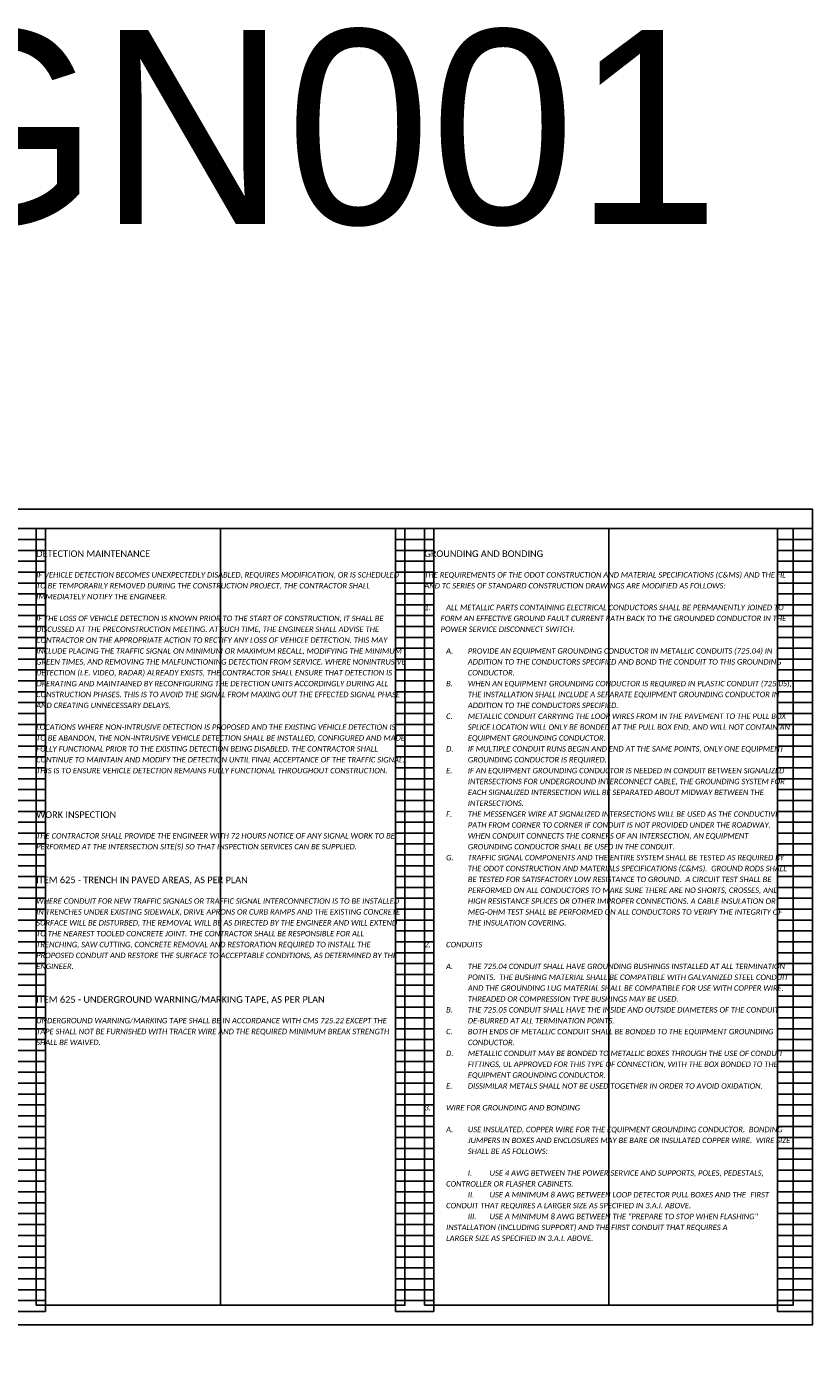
# Model space of a CAD drawing. Extents: x -8 to 334, y 32 to 88.
# Tile 2 of 13: x 14 to 34, y 54 to 88. Entities that reach past the tile are written whole.
import ezdxf

# ---------------------------------------------------------------- set-up
doc = ezdxf.new("R2010")
doc.units = 0
doc.header["$MEASUREMENT"] = 0
doc.layers.add('0_VIEW', color=7, linetype='Continuous', plot=False)
doc.layers.add('SC_Scratch1', color=7, linetype='Continuous', plot=False)
doc.layers.add('SH_Text', color=7, linetype='Continuous')
doc.layers.add('TX_P_1', color=7, linetype='Continuous')
doc.styles.add('P_Slanted-Bold_Normal', font='calibriz.ttf', dxfattribs={"height": 0.14})
doc.styles.add('P_Slanted_Normal', font='calibrii.ttf', dxfattribs={"height": 0.14})
doc.styles.add('Slanted-Normal', font='font31.shx', dxfattribs={"height": 0.14})

# ---------------------------------------------------------------- blocks, each defined once
blk = doc.blocks.new('3COL')
at = {"layer": '0_VIEW', "color": 3, "linetype": 'Continuous'}
for p, q in [((2, 0.98), (2, 21.14)), ((2, 21.14), (2.9, 21.14)), ((2.9, 0.98), (2.9, 21.14)), ((11.76, 0.98), (11.76, 21.14)), ((11.76, 21.14), (12.74, 21.14)), ((12.74, 0.98), (12.74, 21.14)), ((21.76, 0.98), (21.76, 21.14)), ((21.76, 21.14), (22.74, 21.14)), ((22.74, 0.98), (22.74, 21.14)), ((31.6, 0.98), (31.6, 21.14)), ((31.6, 21.14), (32.5, 21.14)), ((32.5, 0.98), (32.5, 21.14)), ((2, 20.86), (2.9, 20.86)), ((11.76, 20.86), (12.74, 20.86)), ((21.76, 20.86), (22.74, 20.86)), ((31.6, 20.86), (32.5, 20.86)), ((2, 20.58), (2.9, 20.58)), ((11.76, 20.58), (12.74, 20.58)), ((21.76, 20.58), (22.74, 20.58)), ((31.6, 20.58), (32.5, 20.58)), ((2, 20.3), (2.9, 20.3)), ((11.76, 20.3), (12.74, 20.3)), ((21.76, 20.3), (22.74, 20.3)), ((31.6, 20.3), (32.5, 20.3)), ((2, 20.02), (2.9, 20.02)), ((11.76, 20.02), (12.74, 20.02)), ((21.76, 20.02), (22.74, 20.02)), ((31.6, 20.02), (32.5, 20.02)), ((2, 19.74), (2.9, 19.74)), ((2, 19.46), (2.9, 19.46)), ((11.76, 19.74), (12.74, 19.74)), ((11.76, 19.46), (12.74, 19.46)), ((21.76, 19.74), (22.74, 19.74)), ((21.76, 19.46), (22.74, 19.46)), ((31.6, 19.74), (32.5, 19.74)), ((31.6, 19.46), (32.5, 19.46)), ((2, 19.18), (2.9, 19.18)), ((11.76, 19.18), (12.74, 19.18)), ((21.76, 19.18), (22.74, 19.18)), ((31.6, 19.18), (32.5, 19.18)), ((2, 18.9), (2.9, 18.9)), ((11.76, 18.9), (12.74, 18.9)), ((21.76, 18.9), (22.74, 18.9)), ((31.6, 18.9), (32.5, 18.9)), ((2, 18.62), (2.9, 18.62)), ((11.76, 18.62), (12.74, 18.62)), ((21.76, 18.62), (22.74, 18.62)), ((31.6, 18.62), (32.5, 18.62)), ((2, 18.34), (2.9, 18.34)), ((2, 18.06), (2.9, 18.06)), ((11.76, 18.34), (12.74, 18.34)), ((11.76, 18.06), (12.74, 18.06)), ((21.76, 18.34), (22.74, 18.34)), ((21.76, 18.06), (22.74, 18.06)), ((31.6, 18.34), (32.5, 18.34)), ((31.6, 18.06), (32.5, 18.06)), ((2, 17.78), (2.9, 17.78)), ((11.76, 17.78), (12.74, 17.78)), ((21.76, 17.78), (22.74, 17.78)), ((31.6, 17.78), (32.5, 17.78)), ((2, 17.5), (2.9, 17.5)), ((11.76, 17.5), (12.74, 17.5)), ((21.76, 17.5), (22.74, 17.5)), ((31.6, 17.5), (32.5, 17.5)), ((2, 17.22), (2.9, 17.22)), ((11.76, 17.22), (12.74, 17.22)), ((21.76, 17.22), (22.74, 17.22)), ((31.6, 17.22), (32.5, 17.22)), ((2, 16.94), (2.9, 16.94)), ((11.76, 16.94), (12.74, 16.94)), ((21.76, 16.94), (22.74, 16.94)), ((31.6, 16.94), (32.5, 16.94)), ((2, 16.66), (2.9, 16.66)), ((2, 16.38), (2.9, 16.38)), ((11.76, 16.66), (12.74, 16.66)), ((11.76, 16.38), (12.74, 16.38)), ((21.76, 16.66), (22.74, 16.66)), ((21.76, 16.38), (22.74, 16.38)), ((31.6, 16.66), (32.5, 16.66)), ((31.6, 16.38), (32.5, 16.38)), ((2, 16.1), (2.9, 16.1)), ((11.76, 16.1), (12.74, 16.1)), ((21.76, 16.1), (22.74, 16.1)), ((31.6, 16.1), (32.5, 16.1)), ((2, 15.82), (2.9, 15.82)), ((11.76, 15.82), (12.74, 15.82)), ((21.76, 15.82), (22.74, 15.82)), ((31.6, 15.82), (32.5, 15.82)), ((2, 15.54), (2.9, 15.54)), ((11.76, 15.54), (12.74, 15.54)), ((21.76, 15.54), (22.74, 15.54)), ((31.6, 15.54), (32.5, 15.54)), ((2, 15.26), (2.9, 15.26)), ((11.76, 15.26), (12.74, 15.26)), ((21.76, 15.26), (22.74, 15.26)), ((31.6, 15.26), (32.5, 15.26)), ((2, 14.98), (2.9, 14.98)), ((2, 14.7), (2.9, 14.7)), ((11.76, 14.98), (12.74, 14.98)), ((11.76, 14.7), (12.74, 14.7)), ((21.76, 14.98), (22.74, 14.98)), ((21.76, 14.7), (22.74, 14.7)), ((31.6, 14.98), (32.5, 14.98)), ((31.6, 14.7), (32.5, 14.7)), ((2, 14.42), (2.9, 14.42)), ((11.76, 14.42), (12.74, 14.42)), ((21.76, 14.42), (22.74, 14.42)), ((31.6, 14.42), (32.5, 14.42)), ((2, 14.14), (2.9, 14.14)), ((11.76, 14.14), (12.74, 14.14)), ((21.76, 14.14), (22.74, 14.14)), ((31.6, 14.14), (32.5, 14.14)), ((2, 13.86), (2.9, 13.86)), ((11.76, 13.86), (12.74, 13.86)), ((21.76, 13.86), (22.74, 13.86)), ((31.6, 13.86), (32.5, 13.86)), ((2, 13.58), (2.9, 13.58)), ((2, 13.3), (2.9, 13.3)), ((11.76, 13.58), (12.74, 13.58)), ((11.76, 13.3), (12.74, 13.3)), ((21.76, 13.58), (22.74, 13.58)), ((21.76, 13.3), (22.74, 13.3)), ((31.6, 13.58), (32.5, 13.58)), ((31.6, 13.3), (32.5, 13.3)), ((2, 13.02), (2.9, 13.02)), ((11.76, 13.02), (12.74, 13.02)), ((21.76, 13.02), (22.74, 13.02)), ((31.6, 13.02), (32.5, 13.02)), ((2, 12.74), (2.9, 12.74)), ((11.76, 12.74), (12.74, 12.74)), ((21.76, 12.74), (22.74, 12.74)), ((31.6, 12.74), (32.5, 12.74)), ((2, 12.46), (2.9, 12.46)), ((11.76, 12.46), (12.74, 12.46)), ((21.76, 12.46), (22.74, 12.46)), ((31.6, 12.46), (32.5, 12.46)), ((2, 12.18), (2.9, 12.18)), ((11.76, 12.18), (12.74, 12.18)), ((21.76, 12.18), (22.74, 12.18)), ((31.6, 12.18), (32.5, 12.18)), ((2, 11.9), (2.9, 11.9)), ((2, 11.62), (2.9, 11.62)), ((11.76, 11.9), (12.74, 11.9)), ((11.76, 11.62), (12.74, 11.62)), ((21.76, 11.9), (22.74, 11.9)), ((21.76, 11.62), (22.74, 11.62)), ((31.6, 11.9), (32.5, 11.9)), ((31.6, 11.62), (32.5, 11.62)), ((2, 11.34), (2.9, 11.34)), ((11.76, 11.34), (12.74, 11.34)), ((21.76, 11.34), (22.74, 11.34)), ((31.6, 11.34), (32.5, 11.34)), ((2, 11.06), (2.9, 11.06)), ((11.76, 11.06), (12.74, 11.06)), ((21.76, 11.06), (22.74, 11.06)), ((31.6, 11.06), (32.5, 11.06)), ((2, 10.78), (2.9, 10.78)), ((11.76, 10.78), (12.74, 10.78)), ((21.76, 10.78), (22.74, 10.78)), ((31.6, 10.78), (32.5, 10.78)), ((2, 10.5), (2.9, 10.5)), ((11.76, 10.5), (12.74, 10.5)), ((21.76, 10.5), (22.74, 10.5)), ((31.6, 10.5), (32.5, 10.5)), ((2, 10.22), (2.9, 10.22)), ((2, 9.94), (2.9, 9.94)), ((11.76, 10.22), (12.74, 10.22)), ((11.76, 9.94), (12.74, 9.94)), ((21.76, 10.22), (22.74, 10.22)), ((21.76, 9.94), (22.74, 9.94)), ((31.6, 10.22), (32.5, 10.22)), ((31.6, 9.94), (32.5, 9.94)), ((2, 9.66), (2.9, 9.66)), ((11.76, 9.66), (12.74, 9.66)), ((21.76, 9.66), (22.74, 9.66)), ((31.6, 9.66), (32.5, 9.66)), ((2, 9.38), (2.9, 9.38)), ((11.76, 9.38), (12.74, 9.38)), ((21.76, 9.38), (22.74, 9.38)), ((31.6, 9.38), (32.5, 9.38)), ((2, 9.1), (2.9, 9.1)), ((11.76, 9.1), (12.74, 9.1)), ((21.76, 9.1), (22.74, 9.1)), ((31.6, 9.1), (32.5, 9.1)), ((2, 8.82), (2.9, 8.82)), ((2, 8.54), (2.9, 8.54)), ((11.76, 8.82), (12.74, 8.82)), ((11.76, 8.54), (12.74, 8.54)), ((21.76, 8.82), (22.74, 8.82)), ((21.76, 8.54), (22.74, 8.54)), ((31.6, 8.82), (32.5, 8.82)), ((31.6, 8.54), (32.5, 8.54)), ((2, 8.26), (2.9, 8.26)), ((11.76, 8.26), (12.74, 8.26)), ((21.76, 8.26), (22.74, 8.26)), ((31.6, 8.26), (32.5, 8.26)), ((2, 7.98), (2.9, 7.98)), ((11.76, 7.98), (12.74, 7.98)), ((21.76, 7.98), (22.74, 7.98)), ((31.6, 7.98), (32.5, 7.98)), ((2, 7.7), (2.9, 7.7)), ((11.76, 7.7), (12.74, 7.7)), ((21.76, 7.7), (22.74, 7.7)), ((31.6, 7.7), (32.5, 7.7)), ((2, 7.42), (2.9, 7.42)), ((11.76, 7.42), (12.74, 7.42)), ((21.76, 7.42), (22.74, 7.42)), ((31.6, 7.42), (32.5, 7.42)), ((2, 7.14), (2.9, 7.14)), ((2, 6.86), (2.9, 6.86)), ((11.76, 7.14), (12.74, 7.14)), ((11.76, 6.86), (12.74, 6.86)), ((21.76, 7.14), (22.74, 7.14)), ((21.76, 6.86), (22.74, 6.86)), ((31.6, 7.14), (32.5, 7.14)), ((31.6, 6.86), (32.5, 6.86)), ((2, 6.58), (2.9, 6.58)), ((11.76, 6.58), (12.74, 6.58)), ((21.76, 6.58), (22.74, 6.58)), ((31.6, 6.58), (32.5, 6.58)), ((2, 6.3), (2.9, 6.3)), ((11.76, 6.3), (12.74, 6.3)), ((21.76, 6.3), (22.74, 6.3)), ((31.6, 6.3), (32.5, 6.3)), ((2, 6.02), (2.9, 6.02)), ((11.76, 6.02), (12.74, 6.02)), ((21.76, 6.02), (22.74, 6.02)), ((31.6, 6.02), (32.5, 6.02)), ((2, 5.74), (2.9, 5.74)), ((2, 5.46), (2.9, 5.46)), ((11.76, 5.74), (12.74, 5.74)), ((11.76, 5.46), (12.74, 5.46)), ((21.76, 5.74), (22.74, 5.74)), ((21.76, 5.46), (22.74, 5.46)), ((31.6, 5.74), (32.5, 5.74)), ((31.6, 5.46), (32.5, 5.46)), ((2, 5.18), (2.9, 5.18)), ((11.76, 5.18), (12.74, 5.18)), ((21.76, 5.18), (22.74, 5.18)), ((31.6, 5.18), (32.5, 5.18)), ((2, 4.9), (2.9, 4.9)), ((11.76, 4.9), (12.74, 4.9)), ((21.76, 4.9), (22.74, 4.9)), ((31.6, 4.9), (32.5, 4.9)), ((2, 4.62), (2.9, 4.62)), ((11.76, 4.62), (12.74, 4.62)), ((21.76, 4.62), (22.74, 4.62)), ((31.6, 4.62), (32.5, 4.62)), ((2, 4.34), (2.9, 4.34)), ((11.76, 4.34), (12.74, 4.34)), ((21.76, 4.34), (22.74, 4.34)), ((31.6, 4.34), (32.5, 4.34)), ((2, 4.06), (2.9, 4.06)), ((2, 3.78), (2.9, 3.78)), ((11.76, 4.06), (12.74, 4.06)), ((11.76, 3.78), (12.74, 3.78)), ((21.76, 4.06), (22.74, 4.06)), ((21.76, 3.78), (22.74, 3.78)), ((31.6, 4.06), (32.5, 4.06)), ((31.6, 3.78), (32.5, 3.78)), ((2, 3.5), (2.9, 3.5)), ((11.76, 3.5), (12.74, 3.5)), ((21.76, 3.5), (22.74, 3.5)), ((31.6, 3.5), (32.5, 3.5)), ((2, 3.22), (2.9, 3.22)), ((11.76, 3.22), (12.74, 3.22)), ((21.76, 3.22), (22.74, 3.22)), ((31.6, 3.22), (32.5, 3.22)), ((2, 2.94), (2.9, 2.94)), ((11.76, 2.94), (12.74, 2.94)), ((21.76, 2.94), (22.74, 2.94)), ((31.6, 2.94), (32.5, 2.94)), ((2, 2.66), (2.9, 2.66)), ((11.76, 2.66), (12.74, 2.66)), ((21.76, 2.66), (22.74, 2.66)), ((31.6, 2.66), (32.5, 2.66)), ((2, 2.38), (2.9, 2.38)), ((2, 2.1), (2.9, 2.1)), ((11.76, 2.38), (12.74, 2.38)), ((11.76, 2.1), (12.74, 2.1)), ((21.76, 2.38), (22.74, 2.38)), ((21.76, 2.1), (22.74, 2.1)), ((31.6, 2.38), (32.5, 2.38)), ((31.6, 2.1), (32.5, 2.1)), ((2, 1.82), (2.9, 1.82)), ((11.76, 1.82), (12.74, 1.82)), ((21.76, 1.82), (22.74, 1.82)), ((31.6, 1.82), (32.5, 1.82)), ((2, 1.54), (2.9, 1.54)), ((11.76, 1.54), (12.74, 1.54)), ((21.76, 1.54), (22.74, 1.54)), ((31.6, 1.54), (32.5, 1.54)), ((2, 1.26), (2.9, 1.26)), ((11.76, 1.26), (12.74, 1.26)), ((21.76, 1.26), (22.74, 1.26)), ((31.6, 1.26), (32.5, 1.26)), ((2, 0.98), (2.9, 0.98)), ((11.76, 0.98), (12.74, 0.98)), ((21.76, 0.98), (22.74, 0.98)), ((31.6, 0.98), (32.5, 0.98))]:
    blk.add_line(p, q, dxfattribs=at)
at = {"layer": '0_VIEW', "color": 3}
blk.add_lwpolyline([(2, 0.64), (32.5, 0.64), (32.5, 21.64), (2, 21.64)], close=True, dxfattribs=at)
at = {"layer": '0_VIEW', "color": 3, "linetype": 'Continuous'}
blk.add_point((0, 0), dxfattribs=at)

msp = doc.modelspace()

# ---------------------------------------------------------------- linework, layer by layer
at = {"layer": 'SC_Scratch1'}
for p, q in [((18.673, 75.173), (18.673, 55.173)), ((28.673, 75.173), (28.673, 55.173))]:
    msp.add_line(p, q, dxfattribs=at)
for points in [[(3.423, 54.673), (33.923, 54.673), (33.923, 75.673), (3.423, 75.673)], [(13.923, 55.173), (23.423, 55.173), (23.423, 75.173), (13.923, 75.173)], [(23.923, 55.173), (33.423, 55.173), (33.423, 75.173), (23.923, 75.173)]]:
    msp.add_lwpolyline(points, close=True, dxfattribs=at)

# ---------------------------------------------------------------- block references
msp.add_blockref('3COL', (1.423, 54.033), dxfattribs=at)

# ---------------------------------------------------------------- texts
at = {"layer": 'SC_Scratch1', "color": 1, "insert": (20.926, 88.017), "char_height": 5, "width": 9.5, "attachment_point": 2, "style": 'Slanted-Normal'}
msp.add_mtext('GN001', dxfattribs=at)
at = {"layer": 'SH_Text', "char_height": 0.14, "width": 9.5, "attachment_point": 1, "line_spacing_factor": 1.2, "style": 'P_Slanted_Normal'}
for s, insert in [('\\P\\PIF VEHICLE DETECTION BECOMES UNEXPECTEDLY DISABLED, REQUIRES MODIFICATION, OR IS SCHEDULED TO BE TEMPORARILY REMOVED DURING THE CONSTRUCTION PROJECT, THE CONTRACTOR SHALL IMMEDIATELY NOTIFY THE ENGINEER.\\P\\PIF THE LOSS OF VEHICLE DETECTION IS KNOWN PRIOR TO THE START OF CONSTRUCTION, IT SHALL BE DISCUSSED AT THE PRECONSTRUCTION MEETING. AT SUCH TIME, THE ENGINEER SHALL ADVISE THE CONTRACTOR ON THE APPROPRIATE ACTION TO RECTIFY ANY LOSS OF VEHICLE DETECTION. THIS MAY INCLUDE PLACING THE TRAFFIC SIGNAL ON MINIMUM OR MAXIMUM RECALL, MODIFYING THE MINIMUM GREEN TIMES, AND REMOVING THE MALFUNCTIONING DETECTION FROM SERVICE. WHERE NONINTRUSIVE DETECTION (I.E. VIDEO, RADAR) ALREADY EXISTS, THE CONTRACTOR SHALL ENSURE THAT DETECTION IS OPERATING AND MAINTAINED BY RECONFIGURING THE DETECTION UNITS ACCORDINGLY DURING ALL CONSTRUCTION PHASES. THIS IS TO AVOID THE SIGNAL FROM MAXING OUT THE EFFECTED SIGNAL PHASE AND CREATING UNNECESSARY DELAYS.\\P\\PLOCATIONS WHERE NON-INTRUSIVE DETECTION IS PROPOSED AND THE EXISTING VEHICLE DETECTION IS TO BE ABANDON, THE NON-INTRUSIVE VEHICLE DETECTION SHALL BE INSTALLED, CONFIGURED AND MADE FULLY FUNCTIONAL PRIOR TO THE EXISTING DETECTION BEING DISABLED. THE CONTRACTOR SHALL CONTINUE TO MAINTAIN AND MODIFY THE DETECTION UNTIL FINAL ACCEPTANCE OF THE TRAFFIC SIGNAL. THIS IS TO ENSURE VEHICLE DETECTION REMAINS FULLY FUNCTIONAL THROUGHOUT CONSTRUCTION.\\P ', (13.923, 74.613)), ('THE REQUIREMENTS OF THE ODOT CONSTRUCTION AND MATERIAL SPECIFICATIONS (C&MS) AND THE HL AND TC SERIES OF STANDARD CONSTRUCTION DRAWINGS ARE MODIFIED AS FOLLOWS:\\P\\P\\pxi-3,l3;1.^IALL METALLIC PARTS CONTAINING ELECTRICAL CONDUCTORS SHALL BE PERMANENTLY JOINED TO FORM AN EFFECTIVE GROUND FAULT CURRENT PATH BACK TO THE GROUNDED CONDUCTOR IN THE POWER SERVICE DISCONNECT SWITCH.\\P\\pi0,l0;\\P\\pi-4,l8,t8;A.^IPROVIDE AN EQUIPMENT GROUNDING CONDUCTOR IN METALLIC CONDUITS (725.04) IN ADDITION TO THE CONDUCTORS SPECIFIED AND BOND THE CONDUIT TO THIS GROUNDING CONDUCTOR.\\PB.^IWHEN AN EQUIPMENT GROUNDING CONDUCTOR IS REQUIRED IN PLASTIC CONDUIT (725.05), THE INSTALLATION SHALL INCLUDE A SEPARATE EQUIPMENT GROUNDING CONDUCTOR IN ADDITION TO THE CONDUCTORS SPECIFIED.\\PC.^IMETALLIC CONDUIT CARRYING THE LOOP WIRES FROM IN THE PAVEMENT TO THE PULL BOX SPLICE LOCATION WILL ONLY BE BONDED AT THE PULL BOX END, AND WILL NOT CONTAIN AN EQUIPMENT GROUNDING CONDUCTOR.\\PD.^IIF MULTIPLE CONDUIT RUNS BEGIN AND END AT THE SAME POINTS, ONLY ONE EQUIPMENT GROUNDING CONDUCTOR IS REQUIRED.\\PE.^IIF AN EQUIPMENT GROUNDING CONDUCTOR IS NEEDED IN CONDUIT BETWEEN SIGNALIZED INTERSECTIONS FOR UNDERGROUND INTERCONNECT CABLE, THE GROUNDING SYSTEM FOR EACH SIGNALIZED INTERSECTION WILL BE SEPARATED ABOUT MIDWAY BETWEEN THE INTERSECTIONS.\\PF.^ITHE MESSENGER WIRE AT SIGNALIZED INTERSECTIONS WILL BE USED AS THE CONDUCTIVE PATH FROM CORNER TO CORNER IF CONDUIT IS NOT PROVIDED UNDER THE ROADWAY.  WHEN CONDUIT CONNECTS THE CORNERS OF AN INTERSECTION, AN EQUIPMENT GROUNDING CONDUCTOR SHALL BE USED IN THE CONDUIT.\\PG.^ITRAFFIC SIGNAL COMPONENTS AND THE ENTIRE SYSTEM SHALL BE TESTED AS REQUIRED BY THE ODOT CONSTRUCTION AND MATERIALS SPECIFICATIONS (C&MS).  GROUND RODS SHALL BE TESTED FOR SATISFACTORY LOW RESISTANCE TO GROUND.  A CIRCUIT TEST SHALL BE PERFORMED ON ALL CONDUCTORS TO MAKE SURE THERE ARE NO SHORTS, CROSSES, AND HIGH RESISTANCE SPLICES OR OTHER IMPROPER CONNECTIONS. A CABLE INSULATION OR MEG-OHM TEST SHALL BE PERFORMED ON ALL CONDUCTORS TO VERIFY THE INTEGRITY OF THE INSULATION COVERING.\\P\\pi0,l0,tz;\\P\\pi-3,l3;2.^ICONDUITS\\P\\pi0,l0;\\P\\pi-4,l8,t8;A.^ITHE 725.04 CONDUIT SHALL HAVE GROUNDING BUSHINGS INSTALLED AT ALL TERMINATION POINTS.  THE BUSHING MATERIAL SHALL BE COMPATIBLE WITH GALVANIZED STEEL CONDUIT AND THE GROUNDING LUG MATERIAL SHALL BE COMPATIBLE FOR USE WITH COPPER WIRE.  THREADED OR COMPRESSION TYPE BUSHINGS MAY BE USED. \\PB.^ITHE 725.05 CONDUIT SHALL HAVE THE INSIDE AND OUTSIDE DIAMETERS OF THE CONDUIT DE-BURRED AT ALL TERMINATION POINTS.\\PC.^IBOTH ENDS OF METALLIC CONDUIT SHALL BE BONDED TO THE EQUIPMENT GROUNDING CONDUCTOR.\\PD.^IMETALLIC CONDUIT MAY BE BONDED TO METALLIC BOXES THROUGH THE USE OF CONDUIT FITTINGS, UL APPROVED FOR THIS TYPE OF CONNECTION, WITH THE BOX BONDED TO THE EQUIPMENT GROUNDING CONDUCTOR.\\PE.^IDISSIMILAR METALS SHALL NOT BE USED TOGETHER IN ORDER TO AVOID OXIDATION.\\P\\pi0,l0,tz;\\P\\pi-3,l3;3.^IWIRE FOR GROUNDING AND BONDING\\P\\pi0,l0;\\P\\pi-4,l8,t8;A.^IUSE INSULATED, COPPER WIRE FOR THE EQUIPMENT GROUNDING CONDUCTOR.  BONDING JUMPERS IN BOXES AND ENCLOSURES MAY BE BARE OR INSULATED COPPER WIRE.  WIRE SIZE SHALL BE AS FOLLOWS:\\P\\pi0,l0,tz;\\P^I^II.^IUSE 4 AWG BETWEEN THE POWER SERVICE AND SUPPORTS, POLES, PEDESTALS, ^I^I^I^ICONTROLLER OR FLASHER CABINETS.\\P^I^III.^IUSE A MINIMUM 8 AWG BETWEEN LOOP DETECTOR PULL BOXES AND THE ^IFIRST ^I^I^ICONDUIT THAT REQUIRES A LARGER SIZE AS SPECIFIED IN 3.A.I. ABOVE.\\P^I^IIII.^IUSE A MINIMUM 8 AWG BETWEEN THE "PREPARE TO STOP WHEN FLASHING" ^I^I^I^IINSTALLATION (INCLUDING SUPPORT) AND THE FIRST CONDUIT THAT REQUIRES A ^I^I^ILARGER SIZE AS SPECIFIED IN 3.A.I. ABOVE.\\P\\P\\P ', (23.923, 74.053)), ('\\P\\PTHE CONTRACTOR SHALL PROVIDE THE ENGINEER WITH 72 HOURS NOTICE OF ANY SIGNAL WORK TO BE PERFORMED AT THE INTERSECTION SITE(S) SO THAT INSPECTION SERVICES CAN BE SUPPLIED. ', (13.923, 67.893)), ('WHERE CONDUIT FOR NEW TRAFFIC SIGNALS OR TRAFFIC SIGNAL INTERCONNECTION IS TO BE INSTALLED IN TRENCHES UNDER EXISTING SIDEWALK, DRIVE APRONS OR CURB RAMPS AND THE EXISTING CONCRETE SURFACE WILL BE DISTURBED, THE REMOVAL WILL BE AS DIRECTED BY THE ENGINEER AND WILL EXTEND TO THE NEAREST TOOLED CONCRETE JOINT. THE CONTRACTOR SHALL BE RESPONSIBLE FOR ALL TRENCHING, SAW CUTTING, CONCRETE REMOVAL AND RESTORATION REQUIRED TO INSTALL THE PROPOSED CONDUIT AND RESTORE THE SURFACE TO ACCEPTABLE CONDITIONS, AS DETERMINED BY THE ENGINEER.   ', (13.923, 65.653)), ('UNDERGROUND WARNING/MARKING TAPE SHALL BE IN ACCORDANCE WITH CMS 725.22 EXCEPT THE TAPE SHALL NOT BE FURNISHED WITH TRACER WIRE AND THE REQUIRED MINIMUM BREAK STRENGTH SHALL BE WAIVED.', (13.923, 62.573))]:
    msp.add_mtext(s, dxfattribs=dict(at, insert=insert))
at = {"layer": 'TX_P_1', "color": 3, "char_height": 0.17, "width": 9.5, "attachment_point": 1, "style": 'P_Slanted-Bold_Normal'}
for s, insert in [('DETECTION MAINTENANCE', (13.923, 74.613)), ('GROUNDING AND BONDING', (23.923, 74.613)), ('WORK INSPECTION', (13.923, 67.893)), ('\\pxb0.25,a0.25;ITEM 625 - TRENCH IN PAVED AREAS, AS PER PLAN', (13.923, 66.213)), ('\\pxb0.25,a0.25;ITEM 625 - UNDERGROUND WARNING/MARKING TAPE, AS PER PLAN', (13.923, 63.133))]:
    msp.add_mtext(s, dxfattribs=dict(at, insert=insert))

doc.saveas('drawing.dxf')
